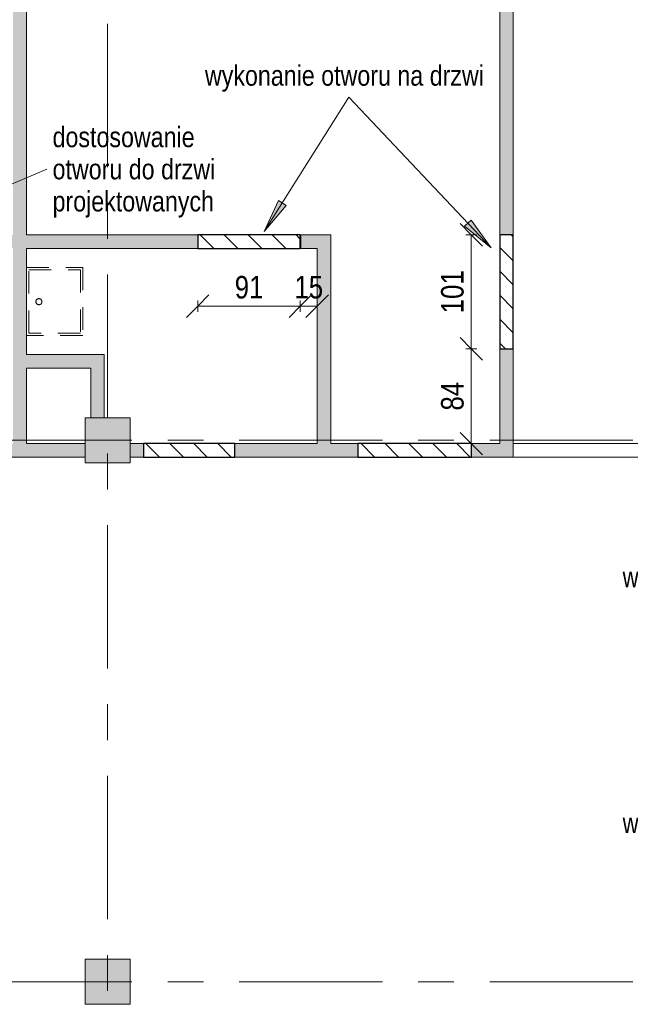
# Model space of a CAD drawing. Header units: centimetres. Extents: x -8590 to 14779, y -8842 to 3760.
# Tile 14 of 28: x 12244 to 12786, y 1348 to 2221. Entities that reach past the tile are written whole.
import ezdxf

# ---------------------------------------------------------------- set-up
doc = ezdxf.new("R2010")
doc.units = ezdxf.units.CM
for name, pattern in [('Dash', [1200, 600, -600]), ('Oś', [222.25, 127, -31.75, 31.75, -31.75]), ('Wyburzenia', [35, 20, -15])]:
    doc.linetypes.add(name, pattern=pattern)
for name, color, linetype, lineweight in [('A-ANNO-DIMS', 211, 'Continuous', 13), ('A-ANNO-DIMS-100', 211, 'Continuous', 13), ('A-DETL', 90, 'Dash', 50), ('A-DETL-GENF', 92, 'Continuous', 9), ('A-DOOR', 31, 'Wyburzenia', 9), ('A-DOOR-HDLN', 31, 'Continuous', 13), ('A-DOOR-IDEN', 31, 'Continuous', 13), ('A-WALL', 113, 'Continuous', 13), ('A-WALL-PATT', 111, 'Continuous', 13), ('G-ANNO-TEXT', 231, 'Continuous', 13), ('P-SANR-FIXT', 6, 'Wyburzenia', 9), ('S-COLS', 52, 'Continuous', 13), ('S-GRID', 1, 'Continuous', 13)]:
    doc.layers.add(name, color=color, linetype=linetype, lineweight=lineweight)
doc.styles.add('Arial Narrow_3', font='ARIALN.TTF', dxfattribs={"height": 18})
doc.styles.add('Arial Narrow_4', font='ARIALN.TTF', dxfattribs={"width": 0.95, "height": 0.18})
doc.styles.add('Arial Narrow_6', font='ARIALN.TTF', dxfattribs={"height": 20})
doc.dimstyles.new('Diagonal_1_100__0__wewnętrzne_1', dxfattribs={"dimscale": 30.48, "dimtxt": 20.468619, "dimasz": 0.656168, "dimexe": 0.164042, "dimexo": 0.0625, "dimgap": 0.032808, "dimtad": 1, "dimdec": 0, "dimdsep": 46, "dimtxsty": 'Arial Narrow_6', "dimblk1": 'OBLIQUE', "dimblk2": 'OBLIQUE', "dimsah": 1, "dimcen": 0.09, "dimazin": 0, "dimtfac": 1, "dimtdec": 4, "dimtix": 1, "dimtmove": 0, "dimatfit": 3, "dimfxl": 0.164042, "dimfxlon": 1, "dimtvp": 1, "dimtolj": 1, "dimtzin": 0, "dimarcsym": 2})
pattern_1 = [(315, (12334.558, 0), (10.6066, 10.6066), [])]

# ---------------------------------------------------------------- blocks, each defined once
blk = doc.blocks.new('M_Concrete-Square-Column - 400 x 400mm-1512407-3_piętro I __3_90 m_ - wyburzenia i zamurowania')
at = {"layer": 'S-COLS', "lineweight": 9}
blk.add_hatch(color=253, dxfattribs=at).paths.add_polyline_path([(20, -20), (20, 20), (-20, 20), (-20, -20), (11, -20)], flags=0)
for p, q in [((20, 20), (-20, 20)), ((-20, 20), (-20, -20)), ((20, -20), (20, 20)), ((-20, -20), (20, -20))]:
    blk.add_line(p, q, dxfattribs=at)
blk = doc.blocks.new('zlew - Type 1-1332169-3_piętro I __3_90 m_ - wyburzenia i zamurowania')
at = {"layer": 'P-SANR-FIXT', "color": 20}
for p, q in [((-17.5, 6), (-17.5, 56)), ((-17.5, 56), (42.5, 56)), ((-15.5, 8), (-15.5, 54)), ((-15.5, 54), (40.5, 54)), ((40.5, 54), (40.5, 8)), ((42.5, 56), (42.5, 6)), ((40.5, 8), (-15.5, 8))]:
    blk.add_line(p, q, dxfattribs=at)
blk.add_circle((12.66, 17.08), 2.7, dxfattribs=at)
blk = doc.blocks.new('OTWOR_DRZWIOWY_NIEZABUD - 151x205-2266973-3_piętro I __3_90 m_ - wyburzenia i zamurowania')
at = {"layer": 'A-DOOR-HDLN', "linetype": 'Dash', "lineweight": 9}
for p, q in [((-75.5, 6), (75.5, 6)), ((-75.5, -6), (75.5, -6))]:
    blk.add_line(p, q, dxfattribs=at)
blk = doc.blocks.new('Wymiana Drzwi_PG_typ 100 - --2314812-3_piętro I __3_90 m_ - wyburzenia i zamurowania')
at = {"layer": 'A-DOOR-IDEN', "insert": (0.0511, 0.737), "char_height": 0.18, "width": 1.2882, "attachment_point": 5, "rotation": 90, "line_spacing_factor": 0.949189, "style": 'Arial Narrow_4'}
blk.add_mtext('\\pxqc,t6.70278,13.40556,20.10833,26.81111,33.51389,40.21667,46.91944,53.62222,60.325,67.02778,73.73056,80.43333,87.13611,93.83889,100.54167,107.24444,113.94722,120.65,127.35278,134.05556,140.75833,147.46111,154.16389,160.86667,167.56944,174.27222,180.975,187.67778,194.38056,201.08333,207.78611,214.48889;{wymiana\\Pdrzwi}', dxfattribs=at)
blk = doc.blocks.new('DIMBLOCK6-3_piętro I __3_90 m_ - wyburzenia i zamurowania')
at = {"layer": 'A-ANNO-DIMS-100'}
for p, q in [((12644.73, 1929.33), (12634.73, 1939.33)), ((12649.73, 1929.33), (12639.73, 1929.33)), ((12644.73, 1845.33), (12644.73, 1929.33)), ((12644.73, 1929.33), (12654.73, 1919.33)), ((12644.73, 1929.33), (12649.73, 1929.33)), ((12644.73, 1845.33), (12634.73, 1855.33)), ((12639.73, 1845.33), (12649.73, 1845.33)), ((12644.73, 1845.33), (12639.73, 1845.33)), ((12644.73, 1845.33), (12654.73, 1835.33))]:
    blk.add_line(p, q, dxfattribs=at)
at = {"layer": 'A-ANNO-DIMS-100', "color": 0, "insert": (12617.88, 1874.65), "char_height": 20, "width": 30.4105, "attachment_point": 1, "rotation": 90, "line_spacing_factor": 0.974696, "style": 'Arial Narrow_6'}
blk.add_mtext('84', dxfattribs=at)
blk = doc.blocks.new('_Oblique')
at = {"color": 0, "linetype": 'ByBlock', "lineweight": -2}
blk.add_line((-0.5, -0.5), (0.5, 0.5), dxfattribs=at)
blk = doc.blocks.new('DIMBLOCK7-3_piętro I __3_90 m_ - wyburzenia i zamurowania')
at = {"layer": 'A-ANNO-DIMS-100'}
for p, q in [((12644.73, 2030.33), (12634.73, 2040.33)), ((12649.73, 2030.33), (12639.73, 2030.33)), ((12644.73, 1929.33), (12644.73, 2030.33)), ((12644.73, 2030.33), (12654.73, 2020.33)), ((12644.73, 2030.33), (12649.73, 2030.33)), ((12644.73, 1929.33), (12634.73, 1939.33)), ((12649.73, 1929.33), (12639.73, 1929.33)), ((12644.73, 1929.33), (12654.73, 1919.33)), ((12644.73, 1929.33), (12649.73, 1929.33))]:
    blk.add_line(p, q, dxfattribs=at)
at = {"layer": 'A-ANNO-DIMS-100', "color": 0, "insert": (12617.88, 1960.82), "char_height": 20, "width": 45.6158, "attachment_point": 1, "rotation": 90, "line_spacing_factor": 0.974696, "style": 'Arial Narrow_6'}
blk.add_mtext('101', dxfattribs=at)
blk = doc.blocks.new('DIMBLOCK8-3_piętro I __3_90 m_ - wyburzenia i zamurowania')
at = {"layer": 'A-ANNO-DIMS-100'}
for p, q in [((12492.94, 1967.16), (12502.94, 1977.16)), ((12507.94, 1967.16), (12517.94, 1977.16)), ((12492.94, 1967.16), (12482.94, 1957.16)), ((12492.94, 1972.16), (12492.94, 1962.16)), ((12492.94, 1967.16), (12492.94, 1972.16)), ((12507.94, 1967.16), (12492.94, 1967.16)), ((12507.94, 1967.16), (12497.94, 1957.16)), ((12507.94, 1962.16), (12507.94, 1972.16)), ((12507.94, 1967.16), (12507.94, 1962.16))]:
    blk.add_line(p, q, dxfattribs=at)
at = {"layer": 'A-ANNO-DIMS-100', "color": 0, "insert": (12487.76, 1994.01), "char_height": 20, "width": 30.4105, "attachment_point": 1, "line_spacing_factor": 0.974696, "style": 'Arial Narrow_6'}
blk.add_mtext('15', dxfattribs=at)
blk = doc.blocks.new('DIMBLOCK9-3_piętro I __3_90 m_ - wyburzenia i zamurowania')
at = {"layer": 'A-ANNO-DIMS-100'}
for p, q in [((12401.94, 1967.16), (12411.94, 1977.16)), ((12492.94, 1967.16), (12502.94, 1977.16)), ((12401.94, 1967.16), (12391.94, 1957.16)), ((12401.94, 1972.16), (12401.94, 1962.16)), ((12401.94, 1967.16), (12401.94, 1972.16)), ((12492.94, 1967.16), (12401.94, 1967.16)), ((12492.94, 1967.16), (12482.94, 1957.16)), ((12492.94, 1972.16), (12492.94, 1962.16)), ((12492.94, 1967.16), (12492.94, 1972.16))]:
    blk.add_line(p, q, dxfattribs=at)
at = {"layer": 'A-ANNO-DIMS-100', "color": 0, "insert": (12434.76, 1994.01), "char_height": 20, "width": 30.4105, "attachment_point": 1, "line_spacing_factor": 0.974696, "style": 'Arial Narrow_6'}
blk.add_mtext('91', dxfattribs=at)

msp = doc.modelspace()

# ---------------------------------------------------------------- hatches: boundary and pattern name
at = {"layer": 'A-DETL-GENF', "lineweight": 25}
h = msp.add_hatch(dxfattribs=at)
h.set_pattern_fill('FP_2', color=3, style=0, pattern_type=2)
h.set_pattern_definition(pattern_1)
h.paths.add_polyline_path([(12543.94, 1833.33), (12644.94, 1833.33), (12644.94, 1845.33), (12543.94, 1845.33)], flags=0)
h.paths.add_polyline_path([(12434.94, 1833.33), (12434.94, 1845.33), (12353.94, 1845.33), (12353.94, 1833.33)], flags=0)
h.paths.add_polyline_path([(12864.94, 1934.83), (12876.94, 1934.83), (12876.94, 2035.83), (12864.94, 2035.83)], flags=0)
h.paths.add_polyline_path([(12130.44, 2018.33), (12134.94, 2018.33), (12134.94, 2030.33), (12124.94, 2030.33), (12124.94, 2018.33)], flags=0)
h.paths.add_polyline_path([(12018.94, 2018.33), (12018.94, 2030.33), (11937.94, 2030.33), (11937.94, 2018.33)], flags=0)
h.paths.add_polyline_path([(12864.94, 2355.33), (12876.94, 2355.33), (12876.94, 2625.33), (12864.94, 2625.33), (12864.94, 2445.33)], flags=0)
h.paths.add_polyline_path([(11578.94, 3091.33), (11578.94, 3116.33), (11457.94, 3116.33), (11457.94, 3091.33)], flags=0)
h.paths.add_polyline_path([(11338.88, 3511.33), (11343.94, 3511.33), (11343.94, 3523.33), (11338.94, 3523.33), (11339.86, 3549.33), (11238.01, 3549.33), (11238.94, 3523.33), (11233.94, 3523.33), (11233.94, 3511.33), (11266.94, 3511.33)], flags=0)
h.paths.add_polyline_path([(11113.94, 3511.33), (11223.94, 3511.33), (11223.94, 3523.33), (11218.94, 3523.33), (11219.86, 3549.33), (11120.08, 3549.33), (11121.94, 3523.33), (11113.94, 3523.33), (11113.94, 3522.93)], flags=0)
h = msp.add_hatch(dxfattribs=at)
h.set_pattern_fill('FP_2', color=6, style=0, pattern_type=2)
h.set_pattern_definition(pattern_1)
h.paths.add_polyline_path([(12305.44, 1111.33), (12305.44, 1123.33), (12295.44, 1123.33), (12295.44, 1111.33)], flags=0)
h.paths.add_polyline_path([(12033.94, 1833.33), (12033.94, 1845.33), (12018.94, 1845.33), (12018.94, 1833.33)], flags=0)
h.paths.add_polyline_path([(12669.94, 1929.33), (12681.94, 1929.33), (12681.94, 2030.33), (12669.94, 2030.33)], flags=0)
h.paths.add_polyline_path([(12402.44, 2018.33), (12492.94, 2018.33), (12492.94, 2030.33), (12402.44, 2030.26)], flags=0)
h.paths.add_polyline_path([(12649.94, 2431.33), (12649.94, 2443.33), (12559.44, 2443.33), (12559.44, 2431.33)], flags=0)
h.paths.add_polyline_path([(12383.44, 3040.83), (12450.94, 3040.83), (12450.94, 3065.68), (12329.94, 3065.68), (12329.94, 3040.83)], flags=0)
h.paths.add_polyline_path([(12714.44, 3040.83), (12724.44, 3040.83), (12724.44, 3065.83), (12714.44, 3065.83), (12714.44, 3056.13)], flags=0)
h.paths.add_polyline_path([(11970.94, 3091.33), (11970.94, 3116.33), (11849.94, 3116.33), (11849.94, 3091.33)], flags=0)
at = {"layer": 'A-WALL-PATT', "lineweight": 5}
msp.add_hatch(color=254, dxfattribs=at).paths.add_polyline_path([(12237.94, 1845.33), (12249.94, 1845.33), (12249.94, 2793.33), (12237.94, 2793.33), (12237.94, 1922.94)], flags=0)
h = msp.add_hatch(color=254, dxfattribs=at)
h.paths.add_polyline_path([(12669.94, 1845.33), (12681.94, 1845.33), (12681.94, 1929.33), (12669.94, 1929.33)], flags=0)
h.paths.add_polyline_path([(12681.94, 2030.33), (12681.94, 2565.33), (12669.94, 2565.33), (12669.94, 2030.33)], flags=0)
h.paths.add_polyline_path([(12670.09, 2666.33), (12681.94, 2666.33), (12681.94, 2793.33), (12669.94, 2793.33), (12669.94, 2666.33)], flags=0)
at = {"layer": 'A-WALL-PATT'}
h = msp.add_hatch(color=9, dxfattribs=at)
h.paths.add_polyline_path([(12124.94, 2018.33), (12124.94, 2030.33), (12018.94, 2030.33), (12018.94, 2018.33), (12059.94, 2018.33)], flags=0)
h.paths.add_polyline_path([(11931.94, 2018.33), (11937.94, 2018.33), (11937.94, 2030.33), (11931.94, 2030.33)], flags=0)
h.paths.add_polyline_path([(12237.94, 2018.33), (12237.94, 2030.33), (12225.94, 2030.33), (12225.94, 2018.33)], flags=0)
h.paths.add_polyline_path([(12249.94, 2018.33), (12402.44, 2018.33), (12402.44, 2030.33), (12249.94, 2030.33), (12249.94, 2018.98)], flags=0)
h.paths.add_polyline_path([(12493.44, 2018.33), (12507.94, 2018.33), (12507.94, 2030.33), (12493.44, 2030.33)], flags=0)
for points in [[(12519.94, 1845.33), (12519.94, 2030.33), (12507.94, 2030.33), (12507.94, 1845.33)], [(12251.47, 1912.33), (12306.94, 1912.33), (12306.94, 1924.33), (12249.94, 1924.33), (12249.94, 1912.33)], [(12318.94, 1868.33), (12318.94, 1924.33), (12306.94, 1924.33), (12306.94, 1868.33), (12314.82, 1868.33)]]:
    msp.add_hatch(color=9, dxfattribs=at).paths.add_polyline_path(points, flags=0)
h = msp.add_hatch(color=9, dxfattribs=at)
h.paths.add_polyline_path([(11919.94, 1833.33), (11937.94, 1833.33), (11937.94, 1845.33), (11912.94, 1845.33), (11912.94, 1833.33)], flags=0)
h.paths.add_polyline_path([(12864.94, 1833.33), (12864.94, 1845.33), (12832.94, 1845.33), (12832.94, 1833.33)], flags=0)
h.paths.add_polyline_path([(11761.94, 1833.33), (11811.94, 1833.33), (11811.94, 1845.33), (11761.94, 1845.33)], flags=0)
h.paths.add_polyline_path([(12681.94, 1833.33), (12681.94, 1845.33), (12644.94, 1845.33), (12644.94, 1833.33), (12669.94, 1833.33)], flags=0)
h.paths.add_polyline_path([(12249.94, 1833.33), (12301.94, 1833.33), (12301.94, 1845.33), (12225.94, 1845.33), (12225.94, 1833.33), (12241.79, 1833.33)], flags=0)
h.paths.add_polyline_path([(12033.94, 1833.33), (12124.94, 1833.33), (12124.94, 1845.33), (12033.94, 1845.33)], flags=0)
h.paths.add_polyline_path([(12519.94, 1833.33), (12543.94, 1833.33), (12543.94, 1845.33), (12434.94, 1845.33), (12434.94, 1833.33), (12507.94, 1833.33)], flags=0)
h.paths.add_polyline_path([(12353.94, 1833.33), (12353.94, 1845.33), (12341.94, 1845.33), (12341.94, 1833.33)], flags=0)
at = {"layer": 'G-ANNO-TEXT'}
for points in [[(12460.96, 2033.26), (12480.32, 2056.52), (12473.64, 2060.73)], [(12662.21, 2018.89), (12644.48, 2043.41), (12638.74, 2037.98)]]:
    msp.add_hatch(color=130, dxfattribs=at).paths.add_polyline_path(points, flags=0)

# ---------------------------------------------------------------- linework, layer by layer
at = {"layer": 'A-DETL', "linetype": 'Continuous', "lineweight": 25}
for p, q in [((12492.94, 2030.33), (12401.94, 2030.33)), ((12401.94, 2030.33), (12401.94, 2018.33)), ((12492.94, 2018.33), (12492.94, 2030.33)), ((12669.94, 2030.33), (12669.94, 1929.33)), ((12681.94, 2030.33), (12669.94, 2030.33)), ((12681.94, 1929.33), (12681.94, 2030.33)), ((12401.94, 2018.33), (12492.94, 2018.33)), ((12669.94, 1929.33), (12681.94, 1929.33)), ((12434.94, 1845.33), (12353.94, 1845.33)), ((12353.94, 1845.33), (12353.94, 1833.33)), ((12434.94, 1833.33), (12434.94, 1845.33)), ((12644.94, 1845.33), (12543.94, 1845.33)), ((12543.94, 1845.33), (12543.94, 1833.33)), ((12644.94, 1833.33), (12644.94, 1845.33)), ((12353.94, 1833.33), (12434.94, 1833.33)), ((12543.94, 1833.33), (12644.94, 1833.33))]:
    msp.add_line(p, q, dxfattribs=at)
at = {"layer": 'A-WALL', "lineweight": 9}
for p, q in [((12681.94, 2030.33), (12681.94, 2565.33)), ((12669.94, 2431.33), (12669.94, 2030.33)), ((12249.94, 2030.33), (12249.94, 2269.33)), ((12402.44, 2030.33), (12249.94, 2030.33)), ((12519.94, 2030.33), (12493.44, 2030.33)), ((12519.94, 1845.33), (12519.94, 2030.33)), ((12249.94, 1924.33), (12249.94, 2018.33)), ((12249.94, 2018.33), (12402.44, 2018.33)), ((12493.44, 2018.33), (12507.94, 2018.33)), ((12507.94, 2018.33), (12507.94, 1845.33)), ((12669.94, 1929.33), (12669.94, 1845.33)), ((12681.94, 1833.33), (12681.94, 1929.33)), ((12318.94, 1924.33), (12249.94, 1924.33)), ((12318.94, 1868.33), (12318.94, 1924.33)), ((12249.94, 1845.33), (12249.94, 1912.33)), ((12249.94, 1912.33), (12306.94, 1912.33)), ((12306.94, 1912.33), (12306.94, 1868.33)), ((12301.94, 1845.33), (12249.94, 1845.33)), ((12353.94, 1845.33), (12341.94, 1845.33)), ((12353.94, 1833.33), (12353.94, 1845.33)), ((12507.94, 1845.33), (12434.94, 1845.33)), ((12434.94, 1845.33), (12434.94, 1833.33)), ((12543.94, 1845.33), (12519.94, 1845.33)), ((12543.94, 1833.33), (12543.94, 1845.33)), ((12669.94, 1845.33), (12644.94, 1845.33)), ((12644.94, 1845.33), (12644.94, 1833.33)), ((12225.94, 1833.33), (12301.94, 1833.33)), ((12341.94, 1833.33), (12353.94, 1833.33)), ((12434.94, 1833.33), (12543.94, 1833.33)), ((12644.94, 1833.33), (12681.94, 1833.33))]:
    msp.add_line(p, q, dxfattribs=at)
at = {"layer": 'A-WALL'}
for p, q in [((12402.44, 2018.33), (12402.44, 2030.33)), ((12493.44, 2030.33), (12493.44, 2018.33)), ((12669.94, 2030.33), (12681.94, 2030.33)), ((12681.94, 1929.33), (12669.94, 1929.33))]:
    msp.add_line(p, q, dxfattribs=at)
at = {"layer": 'A-WALL', "color": 10, "linetype": 'Wyburzenia'}
for p, q in [((12493.44, 2030.33), (12402.44, 2030.33)), ((12402.44, 2030.33), (12402.44, 2018.33)), ((12493.44, 2018.33), (12493.44, 2030.33)), ((12669.94, 2030.33), (12669.94, 1929.33)), ((12681.94, 2030.33), (12669.94, 2030.33)), ((12681.94, 1929.33), (12681.94, 2030.33)), ((12402.44, 2018.33), (12493.44, 2018.33)), ((12669.94, 1929.33), (12681.94, 1929.33))]:
    msp.add_line(p, q, dxfattribs=at)
at = {"layer": 'G-ANNO-TEXT', "color": 130}
for p, q in [((12460.96, 2033.26), (12536.16, 2152.32)), ((12662.21, 2018.89), (12536.16, 2152.32)), ((12129.69, 2030.4), (12268.12, 2088.66)), ((12473.64, 2060.73), (12460.96, 2033.26)), ((12480.32, 2056.52), (12473.64, 2060.73)), ((12460.96, 2033.26), (12480.32, 2056.52)), ((12644.48, 2043.41), (12638.74, 2037.98)), ((12662.21, 2018.89), (12644.48, 2043.41)), ((12638.74, 2037.98), (12662.21, 2018.89))]:
    msp.add_line(p, q, dxfattribs=at)
at = {"layer": 'S-GRID', "linetype": 'Oś'}
for p, q in [((12321.94, 2884.27), (12321.94, 27.13)), ((13677.02, 1848.33), (10965.8, 1848.33)), ((13677.02, 1368.33), (10965.8, 1368.33))]:
    msp.add_line(p, q, dxfattribs=at)

# ---------------------------------------------------------------- block references
at = {"layer": 'A-DOOR', "linetype": 'Continuous', "rotation": 180}
msp.add_blockref('OTWOR_DRZWIOWY_NIEZABUD - 151x205-2266973-3_piętro I __3_90 m_ - wyburzenia i zamurowania', (12757.44, 1839.33), dxfattribs=at)
at = {"layer": 'A-DOOR-IDEN', "xscale": 99.99999999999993, "yscale": 99.99999999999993, "zscale": 99.99999999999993}
for p, rotation in [((12743.94, 1717.83), 270.0000000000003), ((12743.94, 1499.83), 270.0000000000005)]:
    msp.add_blockref('Wymiana Drzwi_PG_typ 100 - --2314812-3_piętro I __3_90 m_ - wyburzenia i zamurowania', p, dxfattribs=dict(at, rotation=rotation))
at = {"layer": 'P-SANR-FIXT', "color": 20, "rotation": 270.0000000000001}
msp.add_blockref('zlew - Type 1-1332169-3_piętro I __3_90 m_ - wyburzenia i zamurowania', (12243.94, 1983.83), dxfattribs=at)
at = {"layer": 'S-COLS', "lineweight": 9}
for p in [(12321.94, 1848.33), (12321.94, 1368.33)]:
    msp.add_blockref('M_Concrete-Square-Column - 400 x 400mm-1512407-3_piętro I __3_90 m_ - wyburzenia i zamurowania', p, dxfattribs=at)

# ---------------------------------------------------------------- texts
at = {"layer": 'G-ANNO-TEXT', "color": 7, "char_height": 18, "attachment_point": 1, "line_spacing_factor": 0.949189, "style": 'Arial Narrow_3'}
for s, insert, width in [('\\pxt7.05556,14.11111,21.16667,28.22222,35.27778,42.33333,49.38889,56.44444,63.5,70.55556,77.61111,84.66667,91.72222,98.77778,105.83333,112.88889,119.94444,127,134.05556,141.11111,148.16667,155.22222,162.27778,169.33333,176.38889,183.44444,190.5,197.55556,204.61111,211.66667,218.72222,225.77778;{wykonanie otworu na drzwi}', (12408.36, 2180.64), 255.3), ('\\pxt7.05556,14.11111,21.16667,28.22222,35.27778,42.33333,49.38889,56.44444,63.5,70.55556,77.61111,84.66667,91.72222,98.77778,105.83333,112.88889,119.94444,127,134.05556,141.11111,148.16667,155.22222,162.27778,169.33333,176.38889,183.44444,190.5,197.55556,204.61111,211.66667,218.72222,225.77778;{dostosowanie otworu do drzwi projektowanych}', (12273.12, 2126.13), 179.9)]:
    msp.add_mtext(s, dxfattribs=dict(at, insert=insert, width=width))

# ---------------------------------------------------------------- dimensions: what is measured, and where the dimension line sits
at = {"layer": 'A-ANNO-DIMS'}
for base, p1, p2, override, picture, middle in [((12644.73, 2030.33), (12649.73, 1929.33), (12649.73, 2030.33), {"dimpost": '<>', "dimfxl": 101}, 'DIMBLOCK7-3_piętro I __3_90 m_ - wyburzenia i zamurowania', (12633.52, 1979.83)), ((12644.73, 1929.33), (12639.73, 1845.33), (12649.73, 1929.33), {"dimpost": '<>', "dimfxl": 84.593144}, 'DIMBLOCK6-3_piętro I __3_90 m_ - wyburzenia i zamurowania', (12633.52, 1887.33))]:
    dim = msp.add_linear_dim(base=base, p1=p1, p2=p2, angle=90, dimstyle='Diagonal_1_100__0__wewnętrzne_1', override=override, dxfattribs=at)
    dim.commit()
    dim.dimension.update_dxf_attribs({"geometry": picture, "text_midpoint": middle})
for base, p1, p2, override, picture, middle in [((12401.94, 1967.16), (12492.94, 1972.16), (12401.94, 1972.16), {"dimpost": '<>', "dimfxl": 91}, 'DIMBLOCK9-3_piętro I __3_90 m_ - wyburzenia i zamurowania', (12447.44, 1978.37)), ((12492.94, 1967.16), (12507.94, 1962.16), (12492.94, 1972.16), {"dimpost": '<>', "dimfxl": 18.027756}, 'DIMBLOCK8-3_piętro I __3_90 m_ - wyburzenia i zamurowania', (12500.44, 1978.37))]:
    dim = msp.add_linear_dim(base=base, p1=p1, p2=p2, dimstyle='Diagonal_1_100__0__wewnętrzne_1', override=override, dxfattribs=at)
    dim.commit()
    dim.dimension.update_dxf_attribs({"geometry": picture, "text_midpoint": middle})

doc.saveas('drawing.dxf')
